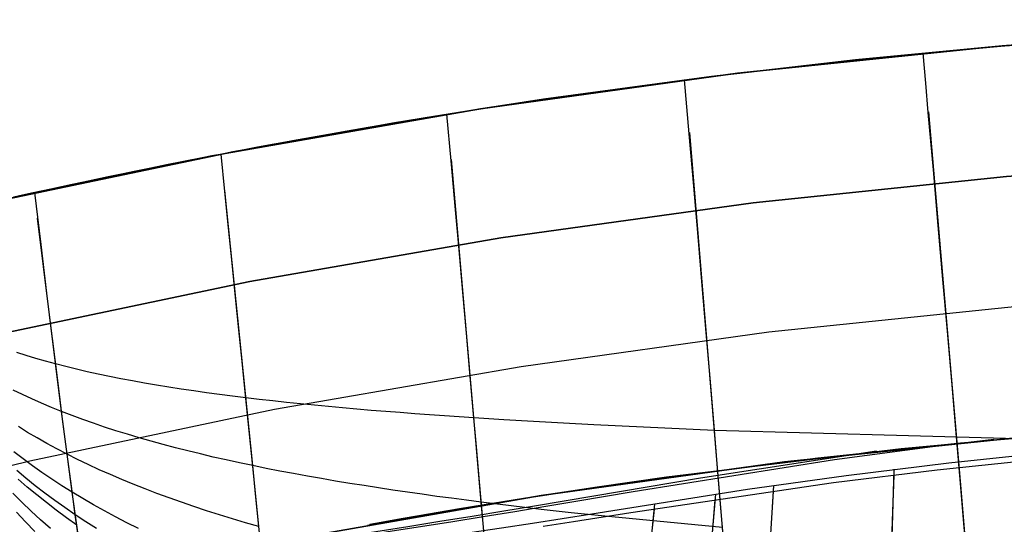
# Model space of a CAD drawing. Header units: millimetres. Extents: x -58 to 58, y -58 to 58.
# Tile 67 of 95: x -12.43 to -4.89, y 53.62 to 57.49. Entities that reach past the tile are written whole.
import ezdxf

# ---------------------------------------------------------------- set-up
doc = ezdxf.new("R2010")
doc.units = ezdxf.units.MM
doc.header["$MEASUREMENT"] = 0
doc.layers.add('Predefinito', color=5, linetype='Continuous')

msp = doc.modelspace()

# ---------------------------------------------------------------- linework, layer by layer
at = {"layer": 'Predefinito'}
for points in [[(20.38978100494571, 53.76343395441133), (18.52192540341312, 54.43517501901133), (16.63199687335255, 55.04204465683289), (14.72224767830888, 55.5833196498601), (12.794953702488, 56.05835495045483), (10.85241173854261, 56.46658445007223), (8.896936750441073, 56.8075216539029), (6.930859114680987, 57.08076026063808), (4.956521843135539, 57.2859746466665), (2.976277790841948, 57.42292025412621), (0.9924868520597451, 57.49143388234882), (-0.9924868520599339, 57.49143388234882), (-2.976277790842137, 57.4229202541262), (-4.956521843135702, 57.2859746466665), (-6.930859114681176, 57.08076026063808), (-8.896936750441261, 56.8075216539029), (-10.85241173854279, 56.46658445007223), (-12.79495370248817, 56.05835495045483), (-14.72224767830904, 55.5833196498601), (-16.63199687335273, 55.04204465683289)], [(-16.63199687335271, 55.04204465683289), (-14.72224767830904, 55.5833196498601), (-12.79495370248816, 56.05835495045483), (-10.85241173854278, 56.46658445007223), (-8.896936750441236, 56.8075216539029), (-6.930859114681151, 57.08076026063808), (-4.956521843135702, 57.2859746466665), (-2.976277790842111, 57.42292025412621), (-0.9924868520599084, 57.49143388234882), (0.9924868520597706, 57.49143388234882), (2.976277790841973, 57.4229202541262), (4.956521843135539, 57.2859746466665), (6.930859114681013, 57.08076026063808), (8.896936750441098, 56.8075216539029), (10.85241173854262, 56.46658445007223), (12.79495370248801, 56.05835495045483), (14.72224767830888, 55.5833196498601), (16.63199687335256, 55.04204465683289), (18.52192540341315, 54.43517501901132), (20.38978100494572, 53.76343395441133)], [(-18.19980496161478, 53.48847632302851), (-16.34274475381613, 54.08479170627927), (-14.46620858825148, 54.61665322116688), (-12.57243276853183, 55.08342703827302), (-10.66367414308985, 55.48455689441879), (-8.742207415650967, 55.81956475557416), (-6.810322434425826, 56.08805138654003), (-4.870321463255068, 56.28969682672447), (-2.924516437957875, 56.42426077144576), (-0.9752262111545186, 56.49158285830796), (0.9752262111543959, 56.49158285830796), (2.924516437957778, 56.42426077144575), (4.870321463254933, 56.28969682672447), (6.810322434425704, 56.08805138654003), (8.742207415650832, 55.81956475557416), (10.66367414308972, 55.48455689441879), (12.57243276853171, 55.08342703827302), (14.46620858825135, 54.61665322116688), (16.34274475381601, 54.08479170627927), (18.19980496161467, 53.48847632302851), (20.0351761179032, 52.82841771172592), (21.84667097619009, 52.10540247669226)], [(21.84667097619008, 52.10540247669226), (20.03517611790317, 52.82841771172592), (18.19980496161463, 53.48847632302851), (16.34274475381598, 54.08479170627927), (14.46620858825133, 54.61665322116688), (12.57243276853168, 55.08342703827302), (10.6636741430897, 55.48455689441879), (8.742207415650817, 55.81956475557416), (6.810322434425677, 56.08805138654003), (4.870321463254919, 56.28969682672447), (2.924516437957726, 56.42426077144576), (0.9752262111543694, 56.49158285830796), (-0.9752262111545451, 56.49158285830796), (-2.924516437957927, 56.42426077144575), (-4.870321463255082, 56.28969682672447), (-6.810322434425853, 56.08805138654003), (-8.74220741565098, 55.81956475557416), (-10.66367414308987, 55.48455689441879), (-12.57243276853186, 55.08342703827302), (-14.4662085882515, 54.61665322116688), (-16.34274475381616, 54.08479170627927), (-18.19980496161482, 53.48847632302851)], [(21.46000423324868, 51.18318296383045), (19.68057123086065, 51.8934014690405), (17.87768451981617, 52.5417776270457), (16.05349263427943, 53.12753875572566), (14.2101694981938, 53.64998679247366), (12.34991183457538, 54.10849912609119), (10.47493654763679, 54.50252933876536), (8.587478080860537, 54.83160785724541), (6.689785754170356, 55.09534251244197), (4.784121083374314, 55.29341900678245), (2.872755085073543, 55.4256012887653), (0.9579655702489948, 55.49173183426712), (-0.9579655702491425, 55.49173183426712), (-2.872755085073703, 55.42560128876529), (-4.784121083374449, 55.29341900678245), (-6.689785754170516, 55.09534251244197), (-8.587478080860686, 54.83160785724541), (-10.47493654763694, 54.50252933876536), (-12.34991183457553, 54.10849912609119), (-14.21016949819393, 53.64998679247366), (-16.05349263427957, 53.12753875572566), (-17.87768451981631, 52.5417776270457)], [(-17.55556407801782, 51.5950789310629), (-15.764240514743, 52.17028580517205), (-13.9541304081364, 52.68332036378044), (-12.12739090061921, 53.13357121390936), (-10.28619895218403, 53.52050178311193), (-8.432748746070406, 53.84365095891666), (-6.569249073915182, 54.10263363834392), (-4.697920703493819, 54.29714118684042), (-2.820993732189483, 54.42694180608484), (-0.9407049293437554, 54.49188081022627), (0.9407049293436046, 54.49188081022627), (2.820993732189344, 54.42694180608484), (4.69792070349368, 54.29714118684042), (6.569249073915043, 54.10263363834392), (8.432748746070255, 53.84365095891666), (10.28619895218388, 53.52050178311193), (12.12739090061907, 53.13357121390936), (13.95413040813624, 52.68332036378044), (15.76424051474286, 52.17028580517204), (17.55556407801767, 51.5950789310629), (19.32596634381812, 50.95838522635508), (21.07333749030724, 50.26096345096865)], [(21.07333749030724, 50.26096345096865), (19.3259663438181, 50.95838522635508), (17.55556407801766, 51.5950789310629), (15.76424051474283, 52.17028580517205), (13.95413040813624, 52.68332036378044), (12.12739090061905, 53.13357121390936), (10.28619895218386, 53.52050178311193), (8.432748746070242, 53.84365095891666), (6.569249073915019, 54.10263363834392), (4.697920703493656, 54.29714118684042), (2.82099373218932, 54.42694180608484), (0.9407049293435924, 54.49188081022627), (-0.9407049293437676, 54.49188081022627), (-2.820993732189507, 54.42694180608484), (-4.697920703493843, 54.29714118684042), (-6.569249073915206, 54.10263363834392), (-8.432748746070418, 53.84365095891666), (-10.28619895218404, 53.52050178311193), (-12.12739090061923, 53.13357121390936), (-13.9541304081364, 52.68332036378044), (-15.76424051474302, 52.17028580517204), (-17.55556407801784, 51.5950789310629)]]:
    msp.add_lwpolyline(points, dxfattribs=at)
at = {"layer": 'Predefinito', "extrusion": (0.9998808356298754, -0.01039905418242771, -0.01140939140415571)}
msp.add_lwpolyline([(53.97870403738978, 350.9170398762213), (54.17280168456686, 351.1299700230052)], dxfattribs=at)
at = {"layer": 'Predefinito', "extrusion": (0.9999009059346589, -0.009525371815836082, 0.010365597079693)}
msp.add_lwpolyline([(54.04195322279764, 28.9912651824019), (54.18765070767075, 28.83273155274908)], dxfattribs=at)
at = {"layer": 'Predefinito', "extrusion": (0.9989711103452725, -0.02902455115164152, 0.03484675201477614)}
msp.add_lwpolyline([(53.67031649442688, 29.36035351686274), (53.84776049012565, 29.14753420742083)], dxfattribs=at)
at = {"layer": 'Predefinito', "extrusion": (0.9983387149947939, -0.03598695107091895, -0.04499721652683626)}
msp.add_lwpolyline([(53.47623420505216, 350.0388251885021), (53.70843171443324, 350.3286770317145)], dxfattribs=at)
at = {"layer": 'Predefinito', "extrusion": (0.9984789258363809, -0.03468802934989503, 0.0428552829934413)}
msp.add_lwpolyline([(53.55123089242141, 29.48703661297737), (53.73852733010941, 29.25599342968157)], dxfattribs=at)
at = {"layer": 'Predefinito', "extrusion": (0.9988514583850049, -0.03047015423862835, -0.03697747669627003)}
msp.add_lwpolyline([(53.59653871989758, 350.2936397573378), (53.81987017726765, 350.5643554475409)], dxfattribs=at)
at = {"layer": 'Predefinito', "extrusion": (0.9978610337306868, -0.03995212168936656, -0.05174152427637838)}
msp.add_lwpolyline([(53.35899963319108, 349.7861772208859), (53.59806908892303, 350.0951310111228)], dxfattribs=at)
at = {"layer": 'Predefinito', "extrusion": (0.9979881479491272, -0.03908750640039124, 0.04991816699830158)}
msp.add_lwpolyline([(53.43261522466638, 29.61414357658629), (53.62864425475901, 29.36430100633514)], dxfattribs=at)
at = {"layer": 'Predefinito', "extrusion": (0.9971946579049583, -0.04322015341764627, -0.0611132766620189)}
msp.add_lwpolyline([(53.14740409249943, 349.3151584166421), (53.38937020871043, 349.6563385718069)], dxfattribs=at)
at = {"layer": 'Predefinito', "extrusion": (0.9972591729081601, -0.04324912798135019, 0.06003045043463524)}
msp.add_lwpolyline([(53.21462188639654, 29.87622237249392), (53.41950720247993, 29.59261787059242)], dxfattribs=at)
at = {"layer": 'Predefinito', "extrusion": (0.9970802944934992, -0.04315132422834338, 0.06299880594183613)}
msp.add_lwpolyline([(53.12190737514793, 30.02113360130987), (53.32244153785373, 29.72921841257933)], dxfattribs=at)
at = {"layer": 'Predefinito', "extrusion": (0.9969375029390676, -0.04183237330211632, -0.06607320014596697)}
msp.add_lwpolyline([(52.97803787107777, 348.8584673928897), (53.1957529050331, 349.2012897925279)], dxfattribs=at)
at = {"layer": 'Predefinito', "extrusion": (0.9969802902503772, -0.04222079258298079, 0.06517442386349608)}
msp.add_lwpolyline([(53.03911326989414, 30.1895540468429), (53.22790724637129, 29.89900093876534)], dxfattribs=at)
at = {"layer": 'Predefinito'}
for points in [[(-3.747544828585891, 57.37774749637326, 350.0001009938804), (-4.903580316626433, 57.2905306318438, 350.0014920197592), (-6.025185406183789, 57.1834516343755, 349.9968018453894), (-7.129288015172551, 57.0563164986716, 349.9969450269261), (-8.414545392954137, 56.88097595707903, 350.0150291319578), (-8.71074902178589, 56.83636909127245, 350.0064911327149), (-8.880531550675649, 56.81010963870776, 349.9968055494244), (-9.003036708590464, 56.79080321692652, 349.9868879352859), (-9.192791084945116, 56.76041621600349, 349.9668734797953), (-9.338128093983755, 56.73666683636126, 349.9467393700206), (-9.46250760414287, 56.71606942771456, 349.9265688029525), (-9.571421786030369, 56.69780041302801, 349.9063685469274), (-9.668567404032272, 56.68130425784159, 349.8861472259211), (-9.757641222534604, 56.66602542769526, 349.8659134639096), (-9.919495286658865, 56.63793702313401, 349.82542695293), (-10.06265722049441, 56.61269155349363, 349.784919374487), (-10.19114767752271, 56.58968656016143, 349.7443960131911), (-10.30898731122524, 56.56831958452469, 349.7038621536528), (-10.41888162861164, 56.54818566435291, 349.6633214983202), (-10.5214929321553, 56.52918603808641, 349.6227750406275), (-10.61777706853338, 56.51117754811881, 349.5822240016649), (-10.70868988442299, 56.49401703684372, 349.5416696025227), (-10.79506298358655, 56.47758106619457, 349.5011124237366), (-10.87730119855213, 56.46180923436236, 349.4605524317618), (-10.95572021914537, 56.44665293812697, 349.4199899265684), (-11.03063573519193, 56.43206357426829, 349.3794252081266), (-11.17121901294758, 56.40439123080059, 349.2982903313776), (-11.30157655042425, 56.37840337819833, 349.2171502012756), (-11.42368347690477, 56.35379161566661, 349.1360061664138), (-11.53833684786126, 56.33043078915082, 349.0548584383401), (-11.64629507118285, 56.30820694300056, 348.9737077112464), (-11.74831655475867, 56.28700612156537, 348.8925546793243), (-11.84501040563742, 56.26674266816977, 348.8115287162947), (-11.93697957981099, 56.24731335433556, 348.7305009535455), (-12.02449988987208, 56.22867666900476, 348.6494715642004), (-12.10784714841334, 56.21079110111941, 348.5684407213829), (-12.18729716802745, 56.19361513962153, 348.4874085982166), (-12.26312576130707, 56.17710727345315, 348.4063753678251), (-12.33560874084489, 56.16122599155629, 348.3253412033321), (-12.40502191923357, 56.145929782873, 348.2443062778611), (-12.47157390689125, 56.1311858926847, 348.1632706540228)], [(-12.48790509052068, 56.12755469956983, 31.84230357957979), (-12.4196516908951, 56.14269544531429, 31.76137053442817), (-12.34844537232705, 56.15840044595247, 31.6804382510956), (-12.27415187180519, 56.17468535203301, 31.59950683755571), (-12.19668155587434, 56.19155633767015, 31.51857632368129), (-12.1159447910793, 56.20901957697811, 31.43764673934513), (-12.0318671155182, 56.22707826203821, 31.35671828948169), (-11.94414660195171, 56.24577890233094, 31.27579119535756), (-11.85235241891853, 56.26519264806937, 31.19486551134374), (-11.75605373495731, 56.28539064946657, 31.11394129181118), (-11.65497675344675, 56.30641104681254, 31.03312310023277), (-11.54826218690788, 56.32839765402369, 30.95230720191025), (-11.43498262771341, 56.3515004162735, 30.87149414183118), (-11.31421066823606, 56.37586927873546, 30.79068446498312), (-11.18499768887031, 56.40165831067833, 30.70987871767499), (-11.04564539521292, 56.42912348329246, 30.62907828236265), (-10.97152578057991, 56.44357924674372, 30.58868061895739), (-10.89410186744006, 56.45856759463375, 30.54828495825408), (-10.81311716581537, 56.47412637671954, 30.50789152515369), (-10.72831518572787, 56.49029344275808, 30.46750054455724), (-10.63936643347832, 56.507116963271, 30.42711230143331), (-10.54542301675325, 56.52472693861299, 30.38672762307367), (-10.44545084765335, 56.54328396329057, 30.34634754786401), (-10.33841583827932, 56.56294863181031, 30.30597311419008), (-10.22365999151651, 56.58382580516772, 30.26560482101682), (-10.09789238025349, 56.60642488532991, 30.22524715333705), (-9.956129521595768, 56.63151327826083, 30.18490712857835), (-9.79338793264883, 56.65985838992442, 30.14459176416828), (-9.702599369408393, 56.67548850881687, 30.12444481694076), (-9.602831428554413, 56.69248879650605, 30.10431113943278), (-9.490642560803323, 56.7113680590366, 30.08420043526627), (-9.362591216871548, 56.73263510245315, 30.06412240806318), (-9.21307240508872, 56.75712174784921, 30.0440851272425), (-9.024976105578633, 56.78732082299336, 30.02414930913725), (-8.762362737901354, 56.82843477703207, 30.00448307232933), (-8.562122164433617, 56.85894884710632, 29.99503185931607), (-8.201144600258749, 56.91213602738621, 29.98748297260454), (-7.113988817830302, 57.05822607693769, 29.99322541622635), (-5.951735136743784, 57.19114309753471, 29.99622809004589), (-4.7779927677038, 57.30113228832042, 29.99785068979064)], [(-5.170456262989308, 53.33552574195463, 344.7972432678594), (-5.19772632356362, 53.65998054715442, 345.3761947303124), (-5.226462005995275, 53.99906915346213, 345.9443999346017), (-5.256658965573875, 54.35276598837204, 346.5009990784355), (-5.288312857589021, 54.72104547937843, 347.0451323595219), (-5.321419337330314, 55.10388205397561, 347.5759399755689), (-5.355974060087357, 55.50125013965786, 348.0925621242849), (-5.39197268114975, 55.91312416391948, 348.5941390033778), (-5.429410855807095, 56.33947855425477, 349.0798108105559), (-5.468284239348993, 56.78028773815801, 349.5487177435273), (-5.48825777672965, 57.00610488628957, 349.7766156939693), (-5.508588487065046, 57.23552614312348, 350.0000000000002)], [(-7.034425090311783, 53.48222713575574, 344.6910337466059), (-7.058684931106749, 53.77816957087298, 345.2746542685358), (-7.084271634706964, 54.08724467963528, 345.8486187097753), (-7.111180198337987, 54.40943136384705, 346.4121544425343), (-7.139405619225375, 54.74470852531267, 346.9644888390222), (-7.16894289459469, 55.09305506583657, 347.5048492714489), (-7.19978702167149, 55.45444988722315, 348.0324631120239), (-7.23193299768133, 55.82887189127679, 348.5465577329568), (-7.265375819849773, 56.21629997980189, 349.0463605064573), (-7.300110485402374, 56.61671305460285, 349.5310988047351), (-7.336131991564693, 57.03009001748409, 349.9999999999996)], [(-4.935265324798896, 49.12915838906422, 60), (-4.917572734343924, 49.19688554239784, 55.18767993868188), (-4.909021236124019, 49.34454465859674, 51.98112667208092), (-4.907788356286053, 49.45913739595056, 50.37888083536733), (-4.909504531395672, 49.60538192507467, 48.77758213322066), (-4.914894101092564, 49.78826593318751, 47.17882046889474), (-4.924733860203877, 50.01529379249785, 45.58633894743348), (-4.931563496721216, 50.14771585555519, 44.79401753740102), (-4.939805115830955, 50.29418636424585, 44.00406589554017), (-4.949541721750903, 50.45541476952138, 43.21835499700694), (-4.960889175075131, 50.63266450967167, 42.4359296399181), (-4.973924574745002, 50.82657839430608, 41.65869911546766), (-4.98876734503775, 51.03844909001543, 40.88585850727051), (-5.005494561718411, 51.2689462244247, 40.1190062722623), (-5.024220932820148, 51.51926096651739, 39.35778082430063), (-5.04502705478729, 51.79014340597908, 38.60323707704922), (-5.067989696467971, 52.08242226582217, 37.85601788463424), (-5.093099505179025, 52.395942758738, 37.11838152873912), (-5.120330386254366, 52.73061982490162, 36.38945922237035), (-5.149541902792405, 53.08484630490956, 35.67335624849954), (-5.165034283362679, 53.2708672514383, 35.31983125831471), (-5.181188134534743, 53.46354997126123, 34.96994162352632), (-5.215140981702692, 53.86509853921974, 34.28560355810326), (-5.463754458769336, 56.78577227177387, 29.5661562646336)], [(-8.86186564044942, 53.44640783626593, 343.9381490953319), (-8.882882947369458, 53.69207462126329, 344.5346635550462), (-8.905053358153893, 53.94902382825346, 345.1235553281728), (-8.928371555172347, 54.21723781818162, 345.7041614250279), (-8.952832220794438, 54.49669895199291, 346.2758188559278), (-8.978430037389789, 54.78738959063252, 346.8378646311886), (-9.005159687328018, 55.0892920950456, 347.3896357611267), (-9.03301585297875, 55.40238882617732, 347.9304692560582), (-9.061993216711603, 55.72666214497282, 348.4597021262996), (-9.092086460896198, 56.06209441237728, 348.9766713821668), (-9.123290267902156, 56.40866798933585, 349.4807140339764), (-9.155599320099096, 56.76636523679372, 349.9711670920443)], [(-6.830306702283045, 49.5390221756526, 59.99999999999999), (-6.82064350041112, 49.6173468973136, 55.21912876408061), (-6.811521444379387, 49.77169376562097, 52.03354402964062), (-6.808946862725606, 49.88682178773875, 50.44170007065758), (-6.808935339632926, 50.03053202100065, 48.85070906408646), (-6.812329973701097, 50.20696068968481, 47.26199371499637), (-6.819841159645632, 50.42283236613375, 45.67891729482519), (-6.832167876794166, 50.68509427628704, 44.10501000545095), (-6.840351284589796, 50.8357180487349, 43.32296587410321), (-6.850009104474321, 51.00069364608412, 42.54380204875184), (-6.86121127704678, 51.18058937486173, 41.76937249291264), (-6.87406382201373, 51.37657770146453, 40.9988236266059), (-6.888636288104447, 51.58925358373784, 40.23369974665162), (-6.905031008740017, 51.81969366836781, 39.47360494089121), (-6.923320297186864, 52.06856922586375, 38.71954189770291), (-6.943571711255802, 52.33663129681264, 37.97202930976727), (-6.965775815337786, 52.62373642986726, 37.23319617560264), (-6.989906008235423, 52.9298246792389, 36.50208502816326), (-7.015835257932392, 53.2534352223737, 35.78267291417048), (-7.043969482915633, 53.59902683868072, 35.07440876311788), (-7.07419395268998, 53.96510282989, 34.38350041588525), (-7.295668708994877, 56.62625348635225, 29.61016258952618)], [(-10.32875520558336, 51.16640688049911, 319.9999999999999), (-10.36382606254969, 51.2648848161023, 325.1236951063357), (-10.37507554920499, 51.369163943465, 327.6846165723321), (-10.38832230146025, 51.52233555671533, 330.244251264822), (-10.40779077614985, 51.73569790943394, 332.8003094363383), (-10.42068375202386, 51.87103321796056, 334.074158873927), (-10.43603957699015, 52.02914513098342, 335.3433504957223), (-10.45412601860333, 52.21278903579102, 336.6064807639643), (-10.475210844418, 52.42472031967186, 337.8621461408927), (-10.49956182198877, 52.66769436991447, 339.1089430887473), (-10.52744671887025, 52.94446657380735, 340.3454680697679), (-10.5590828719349, 53.2573126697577, 341.5698436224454), (-10.59448589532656, 53.6065898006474, 342.7782965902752), (-10.63362097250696, 53.99217546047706, 343.9665798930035), (-10.67645328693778, 54.41394714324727, 345.1304464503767), (-10.69924502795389, 54.63836446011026, 345.7018962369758), (-10.72294802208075, 54.8717823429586, 346.2656491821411), (-10.74755791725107, 55.11418547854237, 346.8211744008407), (-10.77307036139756, 55.36555855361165, 347.3679410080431), (-10.79948100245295, 55.62588625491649, 347.9054181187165), (-10.82678548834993, 55.895153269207, 348.4330748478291), (-10.85497946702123, 56.17334428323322, 348.9503803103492), (-10.88405858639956, 56.46044398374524, 349.4568036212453)], [(-8.654373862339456, 50.19514832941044, 60), (-8.664493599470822, 50.28021532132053, 55.26324858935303), (-8.662629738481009, 50.42728770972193, 52.106889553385), (-8.664692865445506, 50.66475952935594, 48.95290318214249), (-8.66987539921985, 50.8237843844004, 47.37822779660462), (-8.678754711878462, 51.01658709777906, 45.80838990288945), (-8.691917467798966, 51.24913363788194, 44.24641879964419), (-8.709950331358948, 51.52738997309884, 42.69534378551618), (-8.720971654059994, 51.68545649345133, 41.92514801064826), (-8.733439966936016, 51.85732207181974, 41.15819415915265), (-8.747411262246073, 52.0434925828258, 40.39595737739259), (-8.762973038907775, 52.24489590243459, 39.63799921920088), (-8.780184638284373, 52.46210598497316, 38.88525615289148), (-8.799103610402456, 52.69577077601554, 38.13809127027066), (-8.819718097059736, 52.94576315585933, 37.39847002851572), (-8.842006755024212, 53.21204111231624, 36.66532506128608), (-8.865852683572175, 53.49333827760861, 35.94246940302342), (-8.891613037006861, 53.7935014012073, 35.22882788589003), (-9.12071373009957, 56.41991330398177, 29.69432007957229)], [(-10.32875520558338, 51.16640688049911, 59.99999999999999), (-10.36838320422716, 51.30131492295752, 53.85181402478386), (-10.38248690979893, 51.45461425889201, 50.7794160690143), (-10.40326320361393, 51.68732402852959, 47.71022013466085), (-10.4179166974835, 51.84223220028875, 46.18028330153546), (-10.43603957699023, 52.02914513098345, 44.6566495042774), (-10.45809454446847, 52.25282412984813, 43.1417440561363), (-10.48454430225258, 52.51803050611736, 41.63799227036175), (-10.51585155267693, 52.82952556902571, 40.14781946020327), (-10.53346686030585, 53.00407357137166, 39.4086503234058), (-10.55245317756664, 53.1918250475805, 38.67389358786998), (-10.57279564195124, 53.3926753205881, 37.94530193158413), (-10.59448589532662, 53.60658980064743, 37.22170340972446), (-10.61741565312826, 53.83254961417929, 36.50666802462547), (-10.64189277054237, 54.07363883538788, 35.79855754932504), (-10.85610817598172, 56.18282490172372, 30.27532591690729)], [(-11.74883011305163, 52.48016782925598, 319.9999999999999), (-11.79233744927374, 52.5530369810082, 324.8772018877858), (-11.84117183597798, 52.71952247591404, 329.7523558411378), (-11.8710913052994, 52.86216414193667, 332.1869463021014), (-11.9067153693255, 53.06233584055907, 334.6123011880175), (-11.94964103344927, 53.33555838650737, 337.0204615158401), (-11.97434102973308, 53.50441398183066, 338.2156065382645), (-12.00146530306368, 53.69735259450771, 339.4034683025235), (-12.03117757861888, 53.91597422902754, 340.5827159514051), (-12.06349797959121, 54.16051850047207, 341.7506746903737), (-12.09841072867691, 54.43088492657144, 342.9043337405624), (-12.13590004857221, 54.72697302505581, 344.0406823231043), (-12.17595016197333, 55.04868231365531, 345.1567096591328), (-12.21854529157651, 55.39591231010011, 346.2494049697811), (-12.26366966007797, 55.76856253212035, 347.3157574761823), (-12.31130749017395, 56.16653249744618, 348.3527563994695)], [(-11.7488301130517, 52.48016782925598, 60), (-11.83044583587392, 52.67516388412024, 51.22236430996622), (-11.86470214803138, 52.82953007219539, 48.29948763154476), (-11.90671536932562, 53.06233584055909, 45.38769881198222), (-11.93149236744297, 53.2165099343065, 43.94022989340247), (-11.9592428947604, 53.40033482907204, 42.50067015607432), (-11.99031190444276, 53.61716302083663, 41.07073874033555), (-12.02502596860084, 53.87017287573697, 39.65232681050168), (-12.06349797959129, 54.16051850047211, 38.2493253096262), (-12.105702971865, 54.4880480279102, 36.86691536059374), (-12.29167128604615, 55.96944515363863, 31.45733867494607)], [(-3.390535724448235, 54.23975233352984, 33.54226448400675), (-7.105692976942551, 54.34394611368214, 33.6996813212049), (-8.031113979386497, 54.3868186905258, 33.73994274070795), (-8.261433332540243, 54.39903848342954, 33.75602630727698), (-8.491081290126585, 54.41193468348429, 33.77689768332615), (-8.719929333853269, 54.42554516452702, 33.8037471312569), (-8.947848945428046, 54.43990780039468, 33.83776491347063), (-9.061413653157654, 54.4473845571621, 33.85780971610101), (-9.174657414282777, 54.45507282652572, 33.87994792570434), (-9.287523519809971, 54.4629866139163, 33.9041833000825), (-9.399955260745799, 54.47113992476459, 33.93051959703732), (-9.511895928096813, 54.47954676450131, 33.95896057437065), (-9.623288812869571, 54.48822113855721, 33.98950998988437), (-9.734077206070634, 54.49717705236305, 34.02217160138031), (-9.844204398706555, 54.50642851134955, 34.05694916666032), (-9.953613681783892, 54.51598952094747, 34.09384644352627), (-10.0622483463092, 54.52587408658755, 34.13286718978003), (-10.17005168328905, 54.53609621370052, 34.17401516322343), (-10.27696698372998, 54.54666990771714, 34.21729412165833), (-10.38293753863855, 54.55760917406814, 34.26270782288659), (-10.48790663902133, 54.56892801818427, 34.31026002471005), (-10.59181757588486, 54.58064044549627, 34.35995448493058), (-10.69461364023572, 54.59276046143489, 34.41179496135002), (-10.79624060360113, 54.60530183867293, 34.46577889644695), (-10.89665415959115, 54.61827741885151, 34.52187847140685), (-10.9958124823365, 54.6316998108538, 34.58005955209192), (-11.09367374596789, 54.64558162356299, 34.64028800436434), (-11.19019612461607, 54.65993546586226, 34.70252969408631), (-11.28533779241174, 54.6747739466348, 34.76675048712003), (-11.37905692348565, 54.69010967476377, 34.83291624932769), (-11.47131169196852, 54.70595525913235, 34.90099284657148), (-11.56206027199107, 54.72232330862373, 34.97094614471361), (-11.65126083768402, 54.7392264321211, 35.04274200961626), (-11.73887156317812, 54.75667723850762, 35.11634630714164), (-11.82485062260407, 54.77468833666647, 35.19172490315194), (-11.90915619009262, 54.79327233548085, 35.26884366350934), (-11.99174643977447, 54.81244184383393, 35.34766845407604), (-12.07257954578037, 54.83220947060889, 35.42816514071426), (-12.15161368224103, 54.85258782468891, 35.51029958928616), (-12.22880957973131, 54.87358879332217, 35.59403660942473), (-12.30413819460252, 54.89522137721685, 35.67933678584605), (-12.3775730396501, 54.91749385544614, 35.76615964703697), (-12.44908762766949, 54.94041450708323, 35.85446472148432)], [(-7.043969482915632, 53.59902683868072, 35.07440876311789), (-7.972480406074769, 53.68767047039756, 35.12390485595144), (-8.20346947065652, 53.71240590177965, 35.14213871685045), (-8.433741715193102, 53.7382599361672, 35.16495700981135), (-8.663166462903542, 53.76527697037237, 35.19347998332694), (-8.89161303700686, 53.79350140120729, 35.22882788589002), (-9.005422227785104, 53.80808161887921, 35.24938851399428), (-9.118899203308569, 53.8229884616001, 35.27193897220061), (-9.231988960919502, 53.83823560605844, 35.296482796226), (-9.344636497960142, 53.85383672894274, 35.32302352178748), (-9.456786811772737, 53.86980550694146, 35.35156468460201), (-9.568384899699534, 53.88615561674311, 35.3821098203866), (-9.679375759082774, 53.90290073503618, 35.41466246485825), (-9.789704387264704, 53.92005453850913, 35.44922615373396), (-9.899315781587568, 53.93763070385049, 35.48580442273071), (-10.00815493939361, 53.95564290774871, 35.52440080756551), (-10.11616685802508, 53.9741048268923, 35.56501884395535), (-10.22329653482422, 53.99303013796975, 35.60766206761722), (-10.32948896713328, 54.01243251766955, 35.65233401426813), (-10.43468915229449, 54.03232564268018, 35.69903821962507), (-10.5388420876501, 54.05272318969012, 35.74777821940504), (-10.64189277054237, 54.07363883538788, 35.79855754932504), (-10.74378858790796, 54.09508580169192, 35.85137380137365), (-10.84448648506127, 54.11707549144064, 35.90620079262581), (-10.94394579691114, 54.13961885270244, 35.96300639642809), (-11.0421258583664, 54.16272683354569, 36.021758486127), (-11.13898600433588, 54.18641038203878, 36.0824249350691), (-11.23448556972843, 54.21068044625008, 36.14497361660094), (-11.32858388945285, 54.235547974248, 36.20937240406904), (-11.421240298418, 54.26102391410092, 36.27558917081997), (-11.5124141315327, 54.2871192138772, 36.34359179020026), (-11.60206472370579, 54.31384482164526, 36.41334813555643), (-11.69015140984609, 54.34121168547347, 36.48482608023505), (-11.77663352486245, 54.3692307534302, 36.55799349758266), (-11.86147040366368, 54.39791297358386, 36.63281826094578), (-11.94462138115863, 54.42726929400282, 36.70926824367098), (-12.02604579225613, 54.45731066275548, 36.78731131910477), (-12.105702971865, 54.4880480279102, 36.86691536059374), (-12.18355488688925, 54.51949154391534, 36.94804724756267), (-12.25957403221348, 54.55164819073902, 37.03066988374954), (-12.33373553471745, 54.58452415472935, 37.11474517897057), (-12.40601452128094, 54.61812562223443, 37.20023504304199), (-12.47638611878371, 54.65245877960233, 37.28710138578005)], [(-10.59448589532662, 53.60658980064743, 37.22170340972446), (-10.69655811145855, 53.63606628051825, 37.2727352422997), (-10.79744668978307, 53.666185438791, 37.32566690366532), (-10.89711215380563, 53.69695653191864, 37.38046827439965), (-10.99551502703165, 53.72838881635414, 37.43710923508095), (-11.09261583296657, 53.76049154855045, 37.49555966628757), (-11.18837509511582, 53.79327398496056, 37.55578944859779), (-11.28275333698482, 53.82674538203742, 37.61776846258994), (-11.37571108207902, 53.86091499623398, 37.6814665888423), (-11.46720885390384, 53.89579208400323, 37.7468537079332), (-11.55720717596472, 53.93138590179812, 37.81389970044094), (-11.64566657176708, 53.96770570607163, 37.88257444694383), (-11.73254756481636, 54.00476075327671, 37.95284782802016), (-11.81781067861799, 54.04256029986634, 38.02468972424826), (-11.9014164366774, 54.08111360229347, 38.09807001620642), (-11.98332536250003, 54.12042991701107, 38.17295858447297), (-12.06349797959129, 54.16051850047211, 38.2493253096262), (-12.14189751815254, 54.20138774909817, 38.32713914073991), (-12.21849803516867, 54.24304261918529, 38.40636530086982), (-12.2932762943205, 54.2854872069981, 38.48696808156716), (-12.36620905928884, 54.32872560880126, 38.56891177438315), (-12.4372730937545, 54.37276192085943, 38.65216067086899)], [(-9.764396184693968, 53.61815822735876, 29.30025648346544), (-9.658736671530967, 53.63729592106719, 29.26435570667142), (-9.546037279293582, 53.65746470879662, 29.22846292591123), (-9.425216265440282, 53.67881475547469, 29.19258037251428), (-9.295263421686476, 53.70149930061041, 29.15670845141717), (-9.152407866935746, 53.72605541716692, 29.12085396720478), (-8.991426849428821, 53.75320902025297, 29.08502875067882), (-8.80709761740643, 53.78368602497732, 29.04924463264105), (-8.591358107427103, 53.81859552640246, 29.01339763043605), (-8.323681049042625, 53.86061808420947, 28.97767280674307), (-8.158362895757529, 53.88595969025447, 28.959899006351), (-7.961624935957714, 53.91542376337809, 28.94223590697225), (-6.315583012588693, 54.13282952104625, 28.83841104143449), (-5.221122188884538, 54.24932888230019, 28.7691318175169), (-3.724314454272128, 54.37259649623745, 28.70250145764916)], [(-4.25915368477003, 54.33331627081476, 351.276916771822), (-5.67751366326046, 54.20346373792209, 351.203739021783), (-7.472307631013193, 53.98531501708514, 351.0919345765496), (-8.004673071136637, 53.90894932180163, 351.0543413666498), (-8.206586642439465, 53.87863196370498, 351.0352861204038), (-8.376124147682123, 53.85256989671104, 351.0161270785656), (-8.648426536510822, 53.80942585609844, 350.9776079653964), (-8.869884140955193, 53.77337625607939, 350.9389677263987), (-9.057510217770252, 53.74207932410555, 350.9002642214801), (-9.223050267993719, 53.71393590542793, 350.8615295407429), (-9.371324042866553, 53.68827864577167, 350.822772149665), (-9.505678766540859, 53.66463907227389, 350.7839972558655), (-9.62946166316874, 53.64254871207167, 350.7452100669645), (-9.745293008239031, 53.6216298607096, 350.7064145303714)], [(-4.966014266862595, 54.27292901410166, 351.2444605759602), (-5.397593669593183, 54.22228811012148, 351.2104704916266), (-6.185905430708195, 54.11840947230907, 351.1368769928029), (-7.729403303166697, 53.87176951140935, 350.9760077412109), (-8.168273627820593, 53.79796929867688, 350.9231370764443), (-8.398400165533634, 53.75957062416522, 350.890262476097), (-8.635151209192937, 53.7204867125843, 350.851724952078), (-8.87833394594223, 53.68102532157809, 350.8062842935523), (-9.126111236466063, 53.64151788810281, 350.7531347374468), (-9.375639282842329, 53.60223528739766, 350.6919003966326), (-9.624074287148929, 53.56344839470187, 350.6222053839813), (-9.870054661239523, 53.52530735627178, 350.543927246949), (-10.11397114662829, 53.48785464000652, 350.457169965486), (-10.35560843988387, 53.45119960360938, 350.3618973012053), (-10.59475123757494, 53.4154516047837, 350.2580730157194), (-10.77867645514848, 53.38841593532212, 350.171520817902), (-10.96096184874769, 53.36207747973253, 350.0797480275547), (-11.14126135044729, 53.33647345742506, 349.9827881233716), (-11.31922889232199, 53.31164108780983, 349.8806745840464)], [(-11.51672894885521, 53.59204015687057, 39.23835663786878), (-11.60545558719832, 53.63634726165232, 39.3036878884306), (-11.69262904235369, 53.68146367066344, 39.37052213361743), (-11.77821106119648, 53.7273969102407, 39.43883126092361), (-11.86216339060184, 53.77415450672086, 39.50858715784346), (-11.94444777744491, 53.8217439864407, 39.57976171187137), (-12.02502596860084, 53.87017287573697, 39.65232681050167), (-12.10386249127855, 53.91944778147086, 39.72625347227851), (-12.18093299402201, 53.96957163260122, 39.80150923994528), (-12.25621590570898, 54.02054643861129, 39.87806078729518), (-12.32968965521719, 54.07237420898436, 39.95587478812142), (-12.40133267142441, 54.12505695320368, 40.03491791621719), (-12.47112338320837, 54.17859668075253, 40.11515684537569)], [(-12.06884129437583, 53.14689952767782, 30.77355722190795), (-11.89787264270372, 53.16594249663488, 30.6465273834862), (-11.72355663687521, 53.18603942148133, 30.52453683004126), (-11.54592634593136, 53.20712582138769, 30.40769647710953), (-11.36501483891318, 53.22913721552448, 30.2961172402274), (-11.25190564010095, 53.2431732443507, 30.22996040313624), (-11.13789344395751, 53.25756223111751, 30.16590098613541), (-10.90736857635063, 53.28734043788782, 30.0440694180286), (-10.67385726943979, 53.31835455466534, 29.9306125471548), (-10.4377765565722, 53.35048730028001, 29.82552038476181), (-10.19937101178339, 53.38360788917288, 29.72875780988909), (-9.95874295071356, 53.41759572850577, 29.64027341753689), (-9.71609601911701, 53.45234882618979, 29.56003279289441), (-9.471633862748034, 53.48776519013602, 29.48800152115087), (-9.225149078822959, 53.52376795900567, 29.42414990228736), (-8.978780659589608, 53.56021391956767, 29.36846124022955), (-8.73648417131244, 53.59682817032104, 29.32064814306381), (-8.50001068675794, 53.63327060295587, 29.27975603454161), (-8.046130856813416, 53.70448901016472, 29.2146807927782), (-6.853851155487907, 53.89210019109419, 29.08475461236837), (-6.096980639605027, 53.99895673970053, 29.00525150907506), (-5.311946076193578, 54.09500814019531, 28.9324338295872), (-4.515427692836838, 54.17909383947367, 28.87349461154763)], [(-5.865474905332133, 54.18342819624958, 28.80835103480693), (-7.212116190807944, 53.97762388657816, 28.94689212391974), (-8.03051073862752, 53.83891982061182, 29.03525837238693), (-8.483577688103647, 53.76259139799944, 29.09916003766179), (-8.719818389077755, 53.72340197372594, 29.13946444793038), (-8.961998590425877, 53.68391811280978, 29.18670742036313), (-9.208331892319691, 53.64449713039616, 29.24186243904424), (-9.454762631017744, 53.60544764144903, 29.30523504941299), (-9.699097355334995, 53.56692774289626, 29.37684810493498), (-9.941550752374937, 53.52900702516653, 29.45672786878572), (-10.1819151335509, 53.49178381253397, 29.54490724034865), (-10.41998281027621, 53.45535642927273, 29.64141911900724), (-10.6040498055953, 53.42756387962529, 29.72253084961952), (-10.78655888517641, 53.40038784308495, 29.80876377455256), (-10.9673078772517, 53.37388229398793, 29.90012224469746), (-11.14609461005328, 53.34810120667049, 29.99661061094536)], [(-4.59506831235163, 54.12261566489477, 351.069468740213), (-5.401803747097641, 54.0377900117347, 351.0078687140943), (-6.193973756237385, 53.94113609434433, 350.9324711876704), (-7.746565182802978, 53.71189488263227, 350.7676617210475), (-8.186776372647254, 53.64367592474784, 350.7134772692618), (-8.417363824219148, 53.60829890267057, 350.6799178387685)], [(-11.8382058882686, 53.59137975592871, 339.5417134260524), (-11.92067887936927, 53.64392665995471, 339.473255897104), (-12.00146530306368, 53.69735259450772, 339.4034683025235), (-12.08053057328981, 53.75166295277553, 339.3323782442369), (-12.1578514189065, 53.80685930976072, 339.2600166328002), (-12.23340739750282, 53.86294228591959, 339.1864152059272), (-12.30717806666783, 53.9199125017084, 339.1116057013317), (-12.37914298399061, 53.97777057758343, 339.0356198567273), (-12.44928170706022, 54.03651713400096, 338.9584894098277)], [(-5.752480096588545, 53.3131938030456, 350.1606957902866), (-5.741620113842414, 53.65125877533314, 350.5735059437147), (-5.73055930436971, 53.9994805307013, 350.97826816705)], [(-5.751107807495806, 53.35549936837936, 29.78653227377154), (-5.74019641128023, 53.6955507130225, 29.37388446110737), (-5.72909173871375, 54.0458139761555, 28.969373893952)], [(-11.99031190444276, 53.61716302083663, 41.07073874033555), (-12.06947258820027, 53.67382084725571, 41.14035233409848), (-12.14689952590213, 53.73138163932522, 41.21120821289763), (-12.22257284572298, 53.78984532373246, 41.28327543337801), (-12.29647267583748, 53.84921182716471, 41.35652305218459), (-12.36857914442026, 53.90948107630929, 41.43092012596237), (-12.43887237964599, 53.97065299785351, 41.50643571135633)], [(-6.671585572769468, 53.58959107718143, 29.47143651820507), (-6.65061047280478, 53.9222550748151, 29.0629619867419)], [(-12.19223896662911, 53.59233020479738, 42.69904644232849), (-12.26645168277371, 53.65821859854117, 42.76740125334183), (-12.33890785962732, 53.72504837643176, 42.8368231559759), (-12.40958936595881, 53.79281738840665, 42.90728359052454), (-12.4784780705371, 53.86152348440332, 42.9787539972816)], [(-7.123376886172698, 53.53166384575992, 29.52127703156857), (-7.09663101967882, 53.8546830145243, 29.1107931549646)], [(-6.674263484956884, 53.54753686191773, 350.4754756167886), (-6.65337976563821, 53.8782392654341, 350.884137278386)], [(-7.594108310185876, 53.46890012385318, 29.57200263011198), (-7.56222372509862, 53.7812014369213, 29.1592171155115)], [(-7.126788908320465, 53.49083757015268, 350.4253913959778), (-7.10016058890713, 53.8119360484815, 350.836032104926)], [(-12.31202979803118, 53.56903211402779, 44.25100158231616), (-12.38299323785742, 53.6424552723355, 44.31612952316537), (-12.45220386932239, 53.71684149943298, 44.38218759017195)], [(-7.598174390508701, 53.42943785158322, 350.37438715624), (-7.56643211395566, 53.7398647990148, 350.787293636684)]]:
    msp.add_polyline3d(points, dxfattribs=at)

doc.saveas('drawing.dxf')
